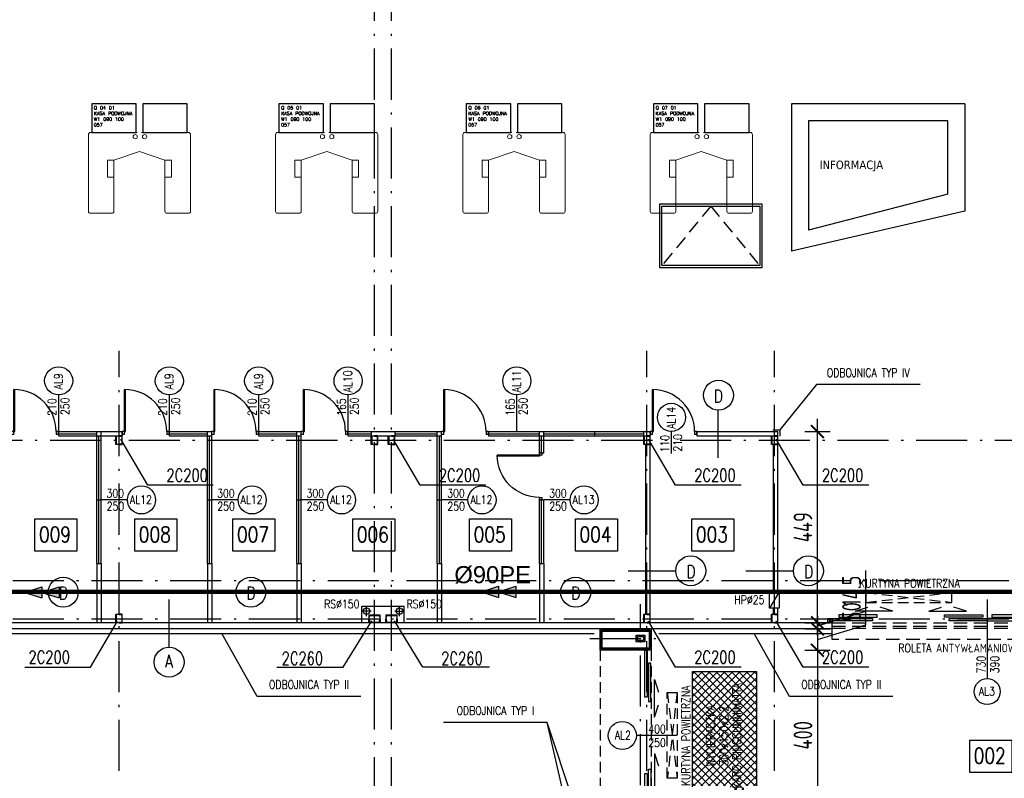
# Model space of a CAD drawing. Extents: x 153948 to 285449, y -89387 to -60195.
# Tile 27 of 100: x 253287 to 255600, y -86054 to -84272. Entities that reach past the tile are written whole.
import ezdxf
from ezdxf.enums import TextEntityAlignment as Align

# ---------------------------------------------------------------- set-up
doc = ezdxf.new("R2010")
doc.units = 0
doc.header["$LTSCALE"] = 100
doc.header["$MEASUREMENT"] = 0
doc.header["$PDMODE"] = 1
for name, pattern in [('ACAD_ISO10W100', [18.5, 12, -3, 0.5, -3]), ('DASHED2', [0.375, 0.25, -0.125]), ('HIDDEN2', [4.7625, 3.175, -1.5875])]:
    doc.linetypes.add(name, pattern=pattern)
doc.layers.get('0').update_dxf_attribs({"linetype": 'CONTINUOUS'})
doc.layers.get('DEFPOINTS').update_dxf_attribs({"linetype": 'CONTINUOUS'})
for name, color, linetype in [('1', 2, 'CONTINUOUS'), ('_INST OPIS', 7, 'CONTINUOUS'), ('_PROJ KS', 33, 'CONTINUOUS'), ('A-ARM', 2, 'CONTINUOUS'), ('ALUMINIUM', 5, 'CONTINUOUS'), ('imb_meble', 5, 'CONTINUOUS'), ('K-STA', 2, 'CONTINUOUS'), ('lm_meble', 6, 'CONTINUOUS'), ('NADPROŻA', 8, 'DASHED2'), ('OPIS-POM', 2, 'CONTINUOUS'), ('OSIE', 8, 'ACAD_ISO10W100'), ('R-----OP', 2, 'CONTINUOUS'), ('R140', 2, 'CONTINUOUS'), ('RS Minimasa VBA', 7, 'CONTINUOUS'), ('RYNNY', 2, 'CONTINUOUS'), ('SCIANY-GK', 11, 'CONTINUOUS'), ('TEXT', 11, 'CONTINUOUS'), ('WIDOK', 11, 'CONTINUOUS'), ('WYMIARY', 1, 'CONTINUOUS'), ('ŚWIETLIK', 2, 'CONTINUOUS')]:
    doc.layers.add(name, color=color, linetype=linetype)
doc.layers.add('A_Wyposażenie', color=252, linetype='CONTINUOUS', lineweight=5)
doc.layers.add('PANELE', color=3, linetype='CONTINUOUS', lineweight=30)
doc.styles.add('DYBY-NORMALNY-0-8-N', font='ROMANS.SHX', dxfattribs={"width": 0.8})
doc.styles.add('instalacje', font='arial.ttf', dxfattribs={"height": 40})
doc.styles.add('NASZ', font='tahoma.ttf', dxfattribs={"height": 20})
doc.styles.get("Standard").update_dxf_attribs({"font": 'txt.shx'})
doc.styles.add('STYLE2', font='isocp.shx', dxfattribs={"width": 0.8})
doc.styles.add('TXT3', font='SIMPLEX.SHX', dxfattribs={"width": 0.75, "height": 40})
doc.dimstyles.new('KRESKI_100', dxfattribs={"dimscale": 20, "dimtxt": 2.2, "dimasz": 1.5, "dimexe": 1.5, "dimexo": 1.5, "dimgap": 0.6, "dimtad": 1, "dimdec": 1, "dimrnd": 0.5, "dimdsep": 46, "dimtxsty": 'STYLE2', "dimblk1": 'ARCHTICK', "dimblk2": 'ARCHTICK', "dimsah": 1, "dimcen": 2.5, "dimdle": 1.5, "dimclrd": 10, "dimclre": 10, "dimclrt": 15, "dimadec": 0, "dimazin": 0, "dimtfac": 1, "dimtdec": 1, "dimtmove": 1, "dimatfit": 3, "dimldrblk": 'ARCHTICK', "dimfxl": 1.5, "dimfxlon": 1, "dimtolj": 1, "dimtzin": 0, "dimarcsym": 0})

# ---------------------------------------------------------------- blocks, each defined once
blk = doc.blocks.new('SC260X2')
at = {"layer": '1'}
for points in [[(-13, 9), (-13, 0), (-12.4, 0), (-12.1, 7, -0.401015), (-11.1, 7.9), (11.1, 7.9, -0.401015), (12.1, 7), (12.4, 0), (13, 0), (13, 9)], [(-13, -9), (-13, 0), (-12.4, 0), (-12.1, -7, 0.401015), (-11.1, -7.9), (11.1, -7.9, 0.401015), (12.1, -7), (12.4, 0), (13, 0), (13, -9)]]:
    blk.add_lwpolyline(points, format="xyb", close=True, dxfattribs=at)
blk = doc.blocks.new('SC200X2')
at = {"layer": '1'}
for points in [[(-10, 7.5), (-10, 0), (-9.7, 0, 0.391021), (-9.1, 0.6), (-8.7, 5.6, -0.391021), (-7.6, 6.6), (7.6, 6.6, -0.391021), (8.7, 5.6), (9.1, 0.6, 0.391021), (9.7, 0), (10, 0), (10, 7.5)], [(-10, -7.5), (-10, 0), (-9.7, 0, -0.391021), (-9.1, -0.6), (-8.7, -5.6, 0.391021), (-7.6, -6.6), (7.6, -6.6, 0.391021), (8.7, -5.6), (9.1, -0.6, -0.391021), (9.7, 0), (10, 0), (10, -7.5)]]:
    blk.add_lwpolyline(points, format="xyb", close=True, dxfattribs=at)
blk = doc.blocks.new('D110')
at = {"layer": 'ALUMINIUM'}
for p, q in [((0, 0), (5.5, 0)), ((0, 0), (0, -6.6)), ((5.5, -6.6), (5.5, 0)), ((104.5, 0), (104.5, -6.6)), ((104.5, 0), (110, 0)), ((110, 0), (110, -6.6)), ((0, -6.6), (5.5, -6.6)), ((104.5, -6.6), (102.3, -6.6)), ((102.3, -6.6), (102.3, -105.5)), ((104.5, -6.6), (110, -6.6)), ((104.5, -6.6), (104.5, -105.6))]:
    blk.add_line(p, q, dxfattribs=at)
blk.add_arc((104.5, -6.6), 99, 180, 270, dxfattribs=at)
blk = doc.blocks.new('_ARCHTICK')
at = {"color": 0, "linetype": 'ByBlock', "const_width": 0.15}
blk.add_lwpolyline([(-0.5, -0.5), (0.5, 0.5)], dxfattribs=at)
blk = doc.blocks.new('*D20')
at = {"layer": 'DEFPOINTS', "color": 0, "ltscale": 0.1, "transparency": 16777216}
for p in [(248692.9, -85703), (260307.9, -85703), (260307.9, -86729)]:
    blk.add_point(p, dxfattribs=at)
at = {"layer": 'WYMIARY', "color": 10, "lineweight": -2, "ltscale": 0.1, "transparency": 16777216}
for p, q in [((248692.9, -86699), (248692.9, -86759)), ((260307.9, -86699), (260307.9, -86759)), ((248662.9, -86729), (260337.9, -86729))]:
    blk.add_line(p, q, dxfattribs=at)
at = {"layer": 'WYMIARY', "color": 10, "lineweight": -2, "ltscale": 0.1, "transparency": 16777216, "xscale": 30, "yscale": 30, "zscale": 30, "rotation": 180}
blk.add_blockref('_ARCHTICK', (248692.9, -86729), dxfattribs=at)
at = {"layer": 'WYMIARY', "color": 10, "lineweight": -2, "ltscale": 0.1, "transparency": 16777216, "xscale": 30, "yscale": 30, "zscale": 30}
blk.add_blockref('_ARCHTICK', (260307.9, -86729), dxfattribs=at)
at = {"layer": 'WYMIARY', "color": 15, "ltscale": 0.1, "transparency": 16777216, "insert": (254500.4, -86695), "char_height": 44, "attachment_point": 5, "style": 'STYLE2'}
blk.add_mtext('\\A1;11615', dxfattribs=at)
blk = doc.blocks.new('*D60')
at = {"layer": 'DEFPOINTS', "color": 0, "ltscale": 0.1, "transparency": 16777216}
for p in [(254760.4, -85050), (254160.4, -86329), (254160.4, -86409)]:
    blk.add_point(p, dxfattribs=at)
at = {"layer": 'WYMIARY', "color": 10, "lineweight": -2, "ltscale": 0.1, "transparency": 16777216}
for p, q in [((254160.4, -86379), (254160.4, -86439)), ((254760.4, -86379), (254760.4, -86439)), ((254790.4, -86409), (254130.4, -86409))]:
    blk.add_line(p, q, dxfattribs=at)
at = {"layer": 'WYMIARY', "color": 10, "lineweight": -2, "ltscale": 0.1, "transparency": 16777216, "xscale": 30, "yscale": 30, "zscale": 30, "rotation": 180}
blk.add_blockref('_ARCHTICK', (254160.4, -86409), dxfattribs=at)
at = {"layer": 'WYMIARY', "color": 10, "lineweight": -2, "ltscale": 0.1, "transparency": 16777216, "xscale": 30, "yscale": 30, "zscale": 30}
blk.add_blockref('_ARCHTICK', (254760.4, -86409), dxfattribs=at)
at = {"layer": 'WYMIARY', "color": 15, "ltscale": 0.1, "transparency": 16777216, "insert": (254460.4, -86375), "char_height": 44, "attachment_point": 5, "style": 'STYLE2'}
blk.add_mtext('\\A1;600', dxfattribs=at)
blk = doc.blocks.new('*D70')
at = {"layer": 'DEFPOINTS', "color": 0, "ltscale": 0.1, "transparency": 16777216}
for p in [(255079.3, -85703), (255079.3, -85753), (255161.1, -85753)]:
    blk.add_point(p, dxfattribs=at)
at = {"layer": 'WYMIARY', "color": 10, "lineweight": -2, "ltscale": 0.1, "transparency": 16777216}
for p, q in [((255275.1, -85693.8), (255275.1, -85631.1)), ((255161.1, -85673), (255161.1, -85783)), ((255131.1, -85703), (255191.1, -85703)), ((255161.1, -85728), (255275.1, -85693.8)), ((255131.1, -85753), (255191.1, -85753))]:
    blk.add_line(p, q, dxfattribs=at)
at = {"layer": 'WYMIARY', "color": 10, "lineweight": -2, "ltscale": 0.1, "transparency": 16777216, "xscale": 30, "yscale": 30, "zscale": 30}
for p, rotation in [((255161.1, -85703), 90), ((255161.1, -85753), 270)]:
    blk.add_blockref('_ARCHTICK', p, dxfattribs=dict(at, rotation=rotation))
at = {"layer": 'WYMIARY', "color": 15, "ltscale": 0.1, "transparency": 16777216, "insert": (255241.1, -85662.5), "char_height": 44, "attachment_point": 5, "rotation": 90, "style": 'STYLE2'}
blk.add_mtext('\\A1;50', dxfattribs=at)
blk = doc.blocks.new('*D71')
at = {"layer": 'DEFPOINTS', "color": 0, "ltscale": 0.1, "transparency": 16777216}
for p in [(255079.3, -85753), (255079.3, -86153), (255161.1, -86153)]:
    blk.add_point(p, dxfattribs=at)
at = {"layer": 'WYMIARY', "color": 10, "lineweight": -2, "ltscale": 0.1, "transparency": 16777216}
for p, q in [((255161.1, -85723), (255161.1, -86183)), ((255131.1, -85753), (255191.1, -85753)), ((255131.1, -86153), (255191.1, -86153))]:
    blk.add_line(p, q, dxfattribs=at)
at = {"layer": 'WYMIARY', "color": 10, "lineweight": -2, "ltscale": 0.1, "transparency": 16777216, "xscale": 30, "yscale": 30, "zscale": 30}
for p, rotation in [((255161.1, -85753), 90), ((255161.1, -86153), 270)]:
    blk.add_blockref('_ARCHTICK', p, dxfattribs=dict(at, rotation=rotation))
at = {"layer": 'WYMIARY', "color": 15, "ltscale": 0.1, "transparency": 16777216, "insert": (255127.1, -85953), "char_height": 44, "attachment_point": 5, "rotation": 90, "style": 'STYLE2'}
blk.add_mtext('\\A1;400', dxfattribs=at)
blk = doc.blocks.new('*D79')
at = {"layer": 'DEFPOINTS', "color": 0, "ltscale": 0.1, "transparency": 16777216}
for p in [(255060.4, -85703), (255067.9, -85688.5), (255161.1, -85688.5)]:
    blk.add_point(p, dxfattribs=at)
at = {"layer": 'WYMIARY', "color": 10, "lineweight": -2, "ltscale": 0.1, "transparency": 16777216}
for p, q in [((255275.1, -85661.6), (255275.1, -85565.7)), ((255161.1, -85688.5), (255161.1, -85658.5)), ((255161.1, -85695.8), (255275.1, -85661.6)), ((255131.1, -85688.5), (255191.1, -85688.5)), ((255131.1, -85703), (255191.1, -85703)), ((255161.1, -85703), (255161.1, -85688.5)), ((255161.1, -85703), (255161.1, -85688.5)), ((255161.1, -85703), (255161.1, -85733))]:
    blk.add_line(p, q, dxfattribs=at)
at = {"layer": 'WYMIARY', "color": 10, "lineweight": -2, "ltscale": 0.1, "transparency": 16777216, "xscale": 30, "yscale": 30, "zscale": 30}
for p, rotation in [((255161.1, -85688.5), 270), ((255161.1, -85703), 90)]:
    blk.add_blockref('_ARCHTICK', p, dxfattribs=dict(at, rotation=rotation))
at = {"layer": 'WYMIARY', "color": 15, "ltscale": 0.1, "transparency": 16777216, "insert": (255241.1, -85613.7), "char_height": 44, "attachment_point": 5, "rotation": 90, "style": 'STYLE2'}
blk.add_mtext('\\A1;14.5', dxfattribs=at)
blk = doc.blocks.new('*D80')
at = {"layer": 'DEFPOINTS', "color": 0, "ltscale": 0.1, "transparency": 16777216}
for p in [(255067.9, -85239.5), (255161.1, -85239.5), (255067.9, -85688.5)]:
    blk.add_point(p, dxfattribs=at)
at = {"layer": 'WYMIARY', "color": 10, "lineweight": -2, "ltscale": 0.1, "transparency": 16777216}
for p, q in [((255161.1, -85718.5), (255161.1, -85209.5)), ((255131.1, -85239.5), (255191.1, -85239.5)), ((255131.1, -85688.5), (255191.1, -85688.5))]:
    blk.add_line(p, q, dxfattribs=at)
at = {"layer": 'WYMIARY', "color": 10, "lineweight": -2, "ltscale": 0.1, "transparency": 16777216, "xscale": 30, "yscale": 30, "zscale": 30}
for p, rotation in [((255161.1, -85239.5), 90), ((255161.1, -85688.5), 270)]:
    blk.add_blockref('_ARCHTICK', p, dxfattribs=dict(at, rotation=rotation))
at = {"layer": 'WYMIARY', "color": 15, "ltscale": 0.1, "transparency": 16777216, "insert": (255127.1, -85464), "char_height": 44, "attachment_point": 5, "rotation": 90, "style": 'STYLE2'}
blk.add_mtext('\\A1;449', dxfattribs=at)

msp = doc.modelspace()

# ---------------------------------------------------------------- hatches: boundary and pattern name
at = {"layer": '_PROJ KS', "ltscale": 0.1}
for points in [[(253338.85, -85604.21), (253338.85, -85630.19), (253298.24, -85617.2)], [(253379.47, -85604.21), (253379.47, -85630.19), (253338.85, -85617.2)], [(254412.1, -85602.97), (254412.1, -85628.95), (254371.48, -85615.96)], [(254452.72, -85602.97), (254452.72, -85628.95), (254412.1, -85615.96)]]:
    msp.add_hatch(color=256, dxfattribs=at).paths.add_polyline_path(points)
at = {"layer": 'WIDOK'}
h = msp.add_hatch(dxfattribs=at)
h.set_pattern_fill('ANSI37', color=9, scale=100, style=0)
h.set_pattern_definition([(45, (250867.691, -83303.677), (-8.838835, 8.838835), []), (135, (250867.691, -83303.677), (-8.838835, -8.838835), [])])
h.paths.add_polyline_path([(254867.78, -85803.05), (254867.78, -86103.05), (255017.78, -86103.05), (255017.78, -85803.05)])
h.paths.add_polyline_path([(254986.54, -86096.74), (254986.54, -85811.69), (254956.54, -85811.69), (254956.54, -86096.74)], flags=24)
h.paths.add_polyline_path([(254956.22, -86034.64), (254956.22, -85873.79), (254926.22, -85873.79), (254926.22, -86034.64)], flags=24)
h.paths.add_polyline_path([(254925.01, -86037.69), (254925.01, -85870.74), (254895.01, -85870.74), (254895.01, -86037.69)], flags=24)

# ---------------------------------------------------------------- linework, layer by layer
at = {"layer": '_PROJ KS', "ltscale": 0.1}
for p, q in [((253298.24, -85617.2), (253338.85, -85604.21)), ((253338.85, -85604.21), (253338.85, -85630.19)), ((253338.85, -85617.2), (253379.47, -85604.21)), ((253379.47, -85604.21), (253379.47, -85630.19)), ((254371.48, -85615.96), (254412.1, -85602.97)), ((254412.1, -85602.97), (254412.1, -85628.95)), ((254412.1, -85615.96), (254452.72, -85602.97)), ((254452.72, -85602.97), (254452.72, -85628.95)), ((253298.24, -85617.2), (253338.85, -85630.19)), ((253338.85, -85617.2), (253379.47, -85630.19)), ((254371.48, -85615.96), (254412.1, -85628.95)), ((254412.1, -85615.96), (254452.72, -85628.95))]:
    msp.add_line(p, q, dxfattribs=at)
at = {"layer": '_PROJ KS', "ltscale": 0.1, "const_width": 10}
msp.add_lwpolyline([(257855.09, -85615.96), (253113.93, -85615.96), (253113.93, -85265.07)], dxfattribs=at)
at = {"layer": 'A-ARM'}
msp.add_line((255070.86, -85616.11), (255048.36, -85654.43), dxfattribs=at)
msp.add_lwpolyline([(255048.36, -85616.11), (255070.86, -85616.11), (255070.86, -85654.43), (255048.36, -85654.43)], close=True, dxfattribs=at)
at = {"layer": 'A_Wyposażenie'}
for p, q in [((253448.2, -84541.55), (253448.2, -84721.55)), ((253448.2, -84541.55), (253448.2, -84721.55)), ((253563.2, -84536.55), (253453.2, -84536.55)), ((253563.2, -84536.55), (253453.2, -84536.55)), ((253573.2, -84536.55), (253683.2, -84536.55)), ((253573.2, -84536.55), (253683.2, -84536.55)), ((253688.2, -84541.55), (253688.2, -84721.55)), ((253888.2, -84541.55), (253888.2, -84721.55)), ((253888.2, -84541.55), (253888.2, -84721.55)), ((254003.2, -84536.55), (253893.2, -84536.55)), ((254003.2, -84536.55), (253893.2, -84536.55)), ((254013.2, -84536.55), (254123.2, -84536.55)), ((254013.2, -84536.55), (254123.2, -84536.55)), ((254128.2, -84541.55), (254128.2, -84721.55)), ((254328.2, -84541.55), (254328.2, -84721.55)), ((254328.2, -84541.55), (254328.2, -84721.55)), ((254443.2, -84536.55), (254333.2, -84536.55)), ((254443.2, -84536.55), (254333.2, -84536.55)), ((254453.2, -84536.55), (254563.2, -84536.55)), ((254453.2, -84536.55), (254563.2, -84536.55)), ((254568.2, -84541.55), (254568.2, -84721.55)), ((254768.2, -84541.55), (254768.2, -84721.55)), ((254768.2, -84541.55), (254768.2, -84721.55)), ((254883.2, -84536.55), (254773.2, -84536.55)), ((254883.2, -84536.55), (254773.2, -84536.55)), ((254893.2, -84536.55), (255003.2, -84536.55)), ((254893.2, -84536.55), (255003.2, -84536.55)), ((255008.2, -84541.55), (255008.2, -84721.55)), ((253508.2, -84601.55), (253568.2, -84581.55)), ((253508.2, -84601.55), (253568.2, -84581.55)), ((253628.2, -84601.55), (253568.2, -84581.55)), ((253628.2, -84601.55), (253568.2, -84581.55)), ((253948.2, -84601.55), (254008.2, -84581.55)), ((253948.2, -84601.55), (254008.2, -84581.55)), ((254068.2, -84601.55), (254008.2, -84581.55)), ((254068.2, -84601.55), (254008.2, -84581.55)), ((254388.2, -84601.55), (254448.2, -84581.55)), ((254388.2, -84601.55), (254448.2, -84581.55)), ((254508.2, -84601.55), (254448.2, -84581.55)), ((254508.2, -84601.55), (254448.2, -84581.55)), ((254828.2, -84601.55), (254888.2, -84581.55)), ((254828.2, -84601.55), (254888.2, -84581.55)), ((254948.2, -84601.55), (254888.2, -84581.55)), ((254948.2, -84601.55), (254888.2, -84581.55)), ((253493.2, -84601.55), (253493.2, -84641.55)), ((253508.2, -84601.55), (253493.2, -84601.55)), ((253493.2, -84601.55), (253493.2, -84641.55)), ((253508.2, -84601.55), (253493.2, -84601.55)), ((253508.2, -84721.55), (253508.2, -84601.55)), ((253508.2, -84721.55), (253508.2, -84601.55)), ((253628.2, -84601.55), (253643.2, -84601.55)), ((253628.2, -84721.55), (253628.2, -84601.55)), ((253628.2, -84601.55), (253643.2, -84601.55)), ((253628.2, -84721.55), (253628.2, -84601.55)), ((253643.2, -84601.55), (253643.2, -84641.55)), ((253643.2, -84601.55), (253643.2, -84641.55)), ((253933.2, -84601.55), (253933.2, -84641.55)), ((253948.2, -84601.55), (253933.2, -84601.55)), ((253933.2, -84601.55), (253933.2, -84641.55)), ((253948.2, -84601.55), (253933.2, -84601.55)), ((253948.2, -84721.55), (253948.2, -84601.55)), ((253948.2, -84721.55), (253948.2, -84601.55)), ((254068.2, -84601.55), (254083.2, -84601.55)), ((254068.2, -84721.55), (254068.2, -84601.55)), ((254068.2, -84601.55), (254083.2, -84601.55)), ((254068.2, -84721.55), (254068.2, -84601.55)), ((254083.2, -84601.55), (254083.2, -84641.55)), ((254083.2, -84601.55), (254083.2, -84641.55)), ((254373.2, -84601.55), (254373.2, -84641.55)), ((254388.2, -84601.55), (254373.2, -84601.55)), ((254373.2, -84601.55), (254373.2, -84641.55)), ((254388.2, -84601.55), (254373.2, -84601.55)), ((254388.2, -84721.55), (254388.2, -84601.55)), ((254388.2, -84721.55), (254388.2, -84601.55)), ((254508.2, -84601.55), (254523.2, -84601.55)), ((254508.2, -84721.55), (254508.2, -84601.55)), ((254508.2, -84601.55), (254523.2, -84601.55)), ((254508.2, -84721.55), (254508.2, -84601.55)), ((254523.2, -84601.55), (254523.2, -84641.55)), ((254523.2, -84601.55), (254523.2, -84641.55)), ((254813.2, -84601.55), (254813.2, -84641.55)), ((254828.2, -84601.55), (254813.2, -84601.55)), ((254813.2, -84601.55), (254813.2, -84641.55)), ((254828.2, -84601.55), (254813.2, -84601.55)), ((254828.2, -84721.55), (254828.2, -84601.55)), ((254828.2, -84721.55), (254828.2, -84601.55)), ((254948.2, -84601.55), (254963.2, -84601.55)), ((254948.2, -84721.55), (254948.2, -84601.55)), ((254948.2, -84601.55), (254963.2, -84601.55)), ((254948.2, -84721.55), (254948.2, -84601.55)), ((254963.2, -84601.55), (254963.2, -84641.55)), ((254963.2, -84601.55), (254963.2, -84641.55)), ((253508.2, -84641.55), (253493.2, -84641.55)), ((253508.2, -84641.55), (253493.2, -84641.55)), ((253628.2, -84641.55), (253643.2, -84641.55)), ((253628.2, -84641.55), (253643.2, -84641.55)), ((253948.2, -84641.55), (253933.2, -84641.55)), ((253948.2, -84641.55), (253933.2, -84641.55)), ((254068.2, -84641.55), (254083.2, -84641.55)), ((254068.2, -84641.55), (254083.2, -84641.55)), ((254388.2, -84641.55), (254373.2, -84641.55)), ((254388.2, -84641.55), (254373.2, -84641.55)), ((254508.2, -84641.55), (254523.2, -84641.55)), ((254508.2, -84641.55), (254523.2, -84641.55)), ((254828.2, -84641.55), (254813.2, -84641.55)), ((254828.2, -84641.55), (254813.2, -84641.55)), ((254948.2, -84641.55), (254963.2, -84641.55)), ((254948.2, -84641.55), (254963.2, -84641.55)), ((253453.2, -84726.55), (253503.2, -84726.55)), ((253453.2, -84726.55), (253503.2, -84726.55)), ((253683.2, -84726.55), (253633.2, -84726.55)), ((253683.2, -84726.55), (253633.2, -84726.55)), ((253893.2, -84726.55), (253943.2, -84726.55)), ((253893.2, -84726.55), (253943.2, -84726.55)), ((254123.2, -84726.55), (254073.2, -84726.55)), ((254123.2, -84726.55), (254073.2, -84726.55)), ((254333.2, -84726.55), (254383.2, -84726.55)), ((254333.2, -84726.55), (254383.2, -84726.55)), ((254563.2, -84726.55), (254513.2, -84726.55)), ((254563.2, -84726.55), (254513.2, -84726.55)), ((254773.2, -84726.55), (254823.2, -84726.55)), ((254773.2, -84726.55), (254823.2, -84726.55)), ((255003.2, -84726.55), (254953.2, -84726.55)), ((255003.2, -84726.55), (254953.2, -84726.55))]:
    msp.add_line(p, q, dxfattribs=at)
for centre in [(253558.2, -84546.55), (253558.2, -84546.55), (253580.14, -84546.55), (253580.14, -84546.55), (253998.2, -84546.55), (253998.2, -84546.55), (254020.14, -84546.55), (254020.14, -84546.55), (254438.2, -84546.55), (254438.2, -84546.55), (254460.14, -84546.55), (254460.14, -84546.55), (254878.2, -84546.55), (254878.2, -84546.55), (254900.14, -84546.55), (254900.14, -84546.55)]:
    msp.add_circle(centre, 5, dxfattribs=at)
for centre, start, end in [((253453.2, -84541.55), 90, 180), ((253453.2, -84541.55), 90, 180), ((253683.2, -84541.55), 0, 90), ((253683.2, -84541.55), 0, 90), ((253893.2, -84541.55), 90, 180), ((253893.2, -84541.55), 90, 180), ((254123.2, -84541.55), 0, 90), ((254123.2, -84541.55), 0, 90), ((254333.2, -84541.55), 90, 180), ((254333.2, -84541.55), 90, 180), ((254563.2, -84541.55), 0, 90), ((254563.2, -84541.55), 0, 90), ((254773.2, -84541.55), 90, 180), ((254773.2, -84541.55), 90, 180), ((255003.2, -84541.55), 0, 90), ((255003.2, -84541.55), 0, 90), ((253453.2, -84721.55), 180, 270), ((253453.2, -84721.55), 180, 270), ((253503.2, -84721.55), 270, 0), ((253503.2, -84721.55), 270, 0), ((253633.2, -84721.55), 180, 270), ((253633.2, -84721.55), 180, 270), ((253683.2, -84721.55), 270, 0), ((253683.2, -84721.55), 270, 0), ((253893.2, -84721.55), 180, 270), ((253893.2, -84721.55), 180, 270), ((253943.2, -84721.55), 270, 0), ((253943.2, -84721.55), 270, 0), ((254073.2, -84721.55), 180, 270), ((254073.2, -84721.55), 180, 270), ((254123.2, -84721.55), 270, 0), ((254123.2, -84721.55), 270, 0), ((254333.2, -84721.55), 180, 270), ((254333.2, -84721.55), 180, 270), ((254383.2, -84721.55), 270, 0), ((254383.2, -84721.55), 270, 0), ((254513.2, -84721.55), 180, 270), ((254513.2, -84721.55), 180, 270), ((254563.2, -84721.55), 270, 0), ((254563.2, -84721.55), 270, 0), ((254773.2, -84721.55), 180, 270), ((254773.2, -84721.55), 180, 270), ((254823.2, -84721.55), 270, 0), ((254823.2, -84721.55), 270, 0), ((254953.2, -84721.55), 180, 270), ((254953.2, -84721.55), 180, 270), ((255003.2, -84721.55), 270, 0), ((255003.2, -84721.55), 270, 0)]:
    msp.add_arc(centre, 5, start, end, dxfattribs=at)
at = {"layer": 'ALUMINIUM', "ltscale": 0.1}
for p, q in [((253377.88, -85239.55), (253477.86, -85239.55)), ((253377.88, -85239.55), (253377.88, -85249.55)), ((253467.9, -85549.55), (253467.86, -85239.55)), ((253477.9, -85549.55), (253477.86, -85239.55)), ((253637.88, -85239.55), (253637.88, -85249.55)), ((253637.88, -85239.55), (253737.86, -85239.55)), ((253727.9, -85549.55), (253727.86, -85239.55)), ((253737.9, -85549.55), (253737.86, -85239.55)), ((253847.88, -85239.55), (253947.86, -85239.55)), ((253847.88, -85239.55), (253847.88, -85249.55)), ((253937.9, -85549.55), (253937.86, -85239.55)), ((253947.9, -85549.55), (253947.86, -85239.55)), ((254057.88, -85239.55), (254057.88, -85249.55)), ((254057.88, -85239.55), (254112.86, -85239.55)), ((254167.86, -85239.55), (254277.86, -85239.55)), ((254267.9, -85549.55), (254267.86, -85239.55)), ((254277.9, -85549.55), (254277.86, -85239.55)), ((254387.88, -85239.55), (254387.88, -85249.55)), ((254387.88, -85239.55), (254517.86, -85239.55)), ((254507.9, -85289.52), (254507.86, -85239.55)), ((254517.86, -85239.55), (254752.86, -85239.55)), ((254517.9, -85289.52), (254517.86, -85239.55)), ((254637.86, -85249.55), (254637.86, -85239.55)), ((253377.88, -85244.55), (253467.86, -85244.55)), ((253377.88, -85249.55), (253477.86, -85249.55)), ((253472.9, -85549.55), (253472.86, -85249.55)), ((253637.88, -85244.55), (253727.86, -85244.55)), ((253637.88, -85249.55), (253737.86, -85249.55)), ((253732.9, -85549.55), (253732.86, -85249.55)), ((253847.88, -85244.55), (253937.86, -85244.55)), ((253847.88, -85249.55), (253947.86, -85249.55)), ((253942.9, -85549.55), (253942.86, -85249.55)), ((254057.88, -85244.55), (254112.86, -85244.55)), ((254057.88, -85249.55), (254112.86, -85249.55)), ((254167.86, -85244.55), (254267.86, -85244.55)), ((254167.86, -85249.55), (254277.86, -85249.55)), ((254272.9, -85549.55), (254272.86, -85249.55)), ((254387.88, -85244.55), (254507.86, -85244.55)), ((254387.88, -85249.55), (254512.86, -85249.55)), ((254512.86, -85249.55), (254752.86, -85249.55)), ((254512.9, -85289.52), (254512.86, -85249.55)), ((254517.86, -85244.55), (254752.86, -85244.55)), ((254507.95, -85289.52), (254517.95, -85289.52)), ((253467.9, -85399.55), (253477.9, -85399.55)), ((253727.9, -85399.55), (253737.9, -85399.55)), ((253937.9, -85399.55), (253947.9, -85399.55)), ((254267.9, -85399.55), (254277.9, -85399.55)), ((254507.9, -85549.55), (254507.9, -85399.55)), ((254507.9, -85399.55), (254517.9, -85399.55)), ((254512.9, -85549.55), (254512.9, -85399.55)), ((254517.9, -85549.55), (254517.9, -85399.55)), ((253467.9, -85549.55), (253477.9, -85549.55)), ((253727.9, -85549.55), (253737.9, -85549.55)), ((253937.9, -85549.55), (253947.9, -85549.55)), ((254267.9, -85549.55), (254277.9, -85549.55)), ((254507.9, -85549.55), (254517.9, -85549.55))]:
    msp.add_line(p, q, dxfattribs=at)
at = {"layer": 'ALUMINIUM', "linetype": 'DASHED2'}
for p, q in [((255275.15, -85617.75), (255476.79, -85640.66)), ((255275.15, -85640.66), (255476.79, -85617.75)), ((254808.4, -85852.22), (254831.31, -86053.87)), ((254831.31, -85852.22), (254808.4, -86053.87))]:
    msp.add_line(p, q, dxfattribs=at)
at = {"layer": 'ALUMINIUM', "linetype": 'Continuous', "ltscale": 0.1}
for p, q in [((255249.64, -85661.38), (255279.09, -85652.26)), ((255337.88, -85661.38), (255308.43, -85652.26)), ((255422.93, -85661.38), (255452.38, -85652.26)), ((255511.17, -85661.38), (255481.72, -85652.26)), ((255337.88, -85661.38), (255249.64, -85661.38)), ((255422.93, -85661.38), (255511.17, -85661.38)), ((254778.16, -85822.28), (254787.28, -85851.73)), ((254778.16, -85910.52), (254778.16, -85822.28)), ((254778.16, -85910.52), (254787.28, -85881.07)), ((254778.16, -85995.57), (254787.28, -86025.02)), ((254778.16, -85995.57), (254778.16, -86083.81))]:
    msp.add_line(p, q, dxfattribs=at)
at = {"layer": 'ALUMINIUM', "linetype": 'HIDDEN2', "ltscale": 0.1}
for p, q in [((255195.4, -85696.65), (255925.4, -85696.65)), ((255195.4, -85701.32), (255925.4, -85701.32))]:
    msp.add_line(p, q, dxfattribs=at)
at = {"layer": 'ALUMINIUM', "linetype": 'DASHED2'}
for points in [[(255275.15, -85617.75), (255275.15, -85640.66), (255476.79, -85640.66), (255476.79, -85617.75)], [(254808.4, -85852.22), (254831.31, -85852.22), (254831.31, -86053.87), (254808.4, -86053.87)]]:
    msp.add_lwpolyline(points, close=True, dxfattribs=at)
at = {"layer": 'ALUMINIUM'}
for points in [[(255290.4, -85684.14), (255195.4, -85684.14), (255195.4, -85678.55), (255290.4, -85678.55)], [(255211.12, -85675.23), (255301.12, -85675.23), (255301.12, -85669.64), (255211.12, -85669.64)], [(255549.68, -85675.23), (255459.68, -85675.23), (255459.68, -85669.64), (255549.68, -85669.64)], [(255560.4, -85684.14), (255470.4, -85684.14), (255470.4, -85678.55), (255560.4, -85678.55)], [(255560.4, -85684.14), (255650.4, -85684.14), (255650.4, -85678.55), (255560.4, -85678.55)], [(255571.12, -85675.23), (255661.12, -85675.23), (255661.12, -85669.64), (255571.12, -85669.64)], [(254755.4, -85863.05), (254755.4, -85753.05), (254761, -85753.05), (254761, -85863.05)], [(254764.31, -85783.77), (254764.31, -85873.77), (254769.9, -85873.77), (254769.9, -85783.77)], [(254755.4, -86153.05), (254755.4, -86043.05), (254761, -86043.05), (254761, -86153.05)], [(254764.31, -86122.33), (254764.31, -86032.33), (254769.9, -86032.33), (254769.9, -86122.33)]]:
    msp.add_lwpolyline(points, close=True, dxfattribs=at)
at = {"layer": 'ALUMINIUM', "linetype": 'HIDDEN2', "ltscale": 0.1}
msp.add_lwpolyline([(255195.4, -85688.55), (255925.4, -85688.55), (255925.4, -85727.96), (255195.4, -85727.96)], close=True, dxfattribs=at)
at = {"layer": 'imb_meble', "linetype": 'Continuous', "lineweight": -3}
for p, q in [((255507.4, -84469.55), (255100.4, -84469.55)), ((255100.4, -84469.55), (255100.4, -84815.14)), ((255457.4, -84469.55), (255140.4, -84469.55)), ((255507.4, -84469.55), (255507.4, -84721.55)), ((255417.4, -84509.55), (255140.4, -84509.55)), ((255467.4, -84509.55), (255140.4, -84509.55)), ((255140.4, -84509.55), (255140.4, -84765.94)), ((255467.4, -84681.55), (255467.4, -84509.55)), ((255467.4, -84681.55), (255140.4, -84765.94)), ((255507.4, -84721.55), (255100.4, -84815.14))]:
    msp.add_line(p, q, dxfattribs=at)
at = {"layer": 'K-STA', "color": 7}
for p, q in [((255056.61, -85235.27), (255072.68, -85235.27)), ((255072.68, -85235.27), (255072.68, -85249.83)), ((252750.22, -85714.18), (254636.82, -85714.18)), ((254788.7, -85714.18), (255195.4, -85714.18))]:
    msp.add_line(p, q, dxfattribs=at)
at = {"layer": 'K-STA', "ltscale": 0.1}
for p, q in [((255185.4, -85688.55), (255195.4, -85678.55)), ((255185.4, -85678.55), (255195.4, -85688.55))]:
    msp.add_line(p, q, dxfattribs=at)
at = {"layer": 'K-STA'}
for points in [[(255185.4, -85678.55), (255195.4, -85678.55), (255195.4, -85688.55), (255185.4, -85688.55)], [(254735.4, -85718.05), (254755.4, -85718.05), (254755.4, -85733.05), (254735.4, -85733.05)], [(254738.4, -85721.05), (254752.4, -85721.05), (254752.4, -85730.05), (254738.4, -85730.05)]]:
    msp.add_lwpolyline(points, close=True, dxfattribs=at)
at = {"layer": 'NADPROŻA'}
for p, q in [((254650.4, -85753.05), (254650.4, -86153.05)), ((254770.4, -85753.05), (254770.4, -86153.05))]:
    msp.add_line(p, q, dxfattribs=at)
at = {"layer": 'OPIS-POM'}
for points in [[(253322.52, -85444.4), (253421.19, -85444.4), (253421.19, -85520.72), (253322.52, -85520.72)], [(253557.04, -85444.4), (253655.71, -85444.4), (253655.71, -85520.72), (253557.04, -85520.72)], [(253787.78, -85444.4), (253886.45, -85444.4), (253886.45, -85520.72), (253787.78, -85520.72)], [(254069.35, -85444.4), (254168.02, -85444.4), (254168.02, -85520.72), (254069.35, -85520.72)], [(254343.83, -85444.4), (254442.5, -85444.4), (254442.5, -85520.72), (254343.83, -85520.72)], [(254592.43, -85444.4), (254691.1, -85444.4), (254691.1, -85520.72), (254592.43, -85520.72)], [(254865.9, -85444.4), (254964.57, -85444.4), (254964.57, -85520.72), (254865.9, -85520.72)], [(255518.79, -85964.22), (255617.46, -85964.22), (255617.46, -86040.53), (255518.79, -86040.53)]]:
    msp.add_lwpolyline(points, close=True, dxfattribs=at)
at = {"layer": 'OSIE', "ltscale": 0.1}
for p, q in [((254120.4, -86679.55), (254120.4, -73374.65)), ((254160.4, -86679.55), (254160.4, -73374.65)), ((253520.4, -86036.78), (253520.4, -85049.97)), ((254760.4, -86036.78), (254760.4, -85049.97)), ((255060.4, -86036.78), (255060.4, -85049.97)), ((248363.17, -85259.55), (263229.19, -85259.55)), ((247720.4, -85589.55), (263229.19, -85589.55)), ((254101.54, -85672.89), (254101.54, -85650.09)), ((254179.26, -85672.89), (254179.26, -85650.09)), ((254745.4, -86255.21), (254745.4, -85644.89)), ((247720.4, -85679.55), (263229.19, -85679.55)), ((254112.94, -85661.49), (254090.15, -85661.49)), ((254167.87, -85661.49), (254190.66, -85661.49)), ((254626.34, -85725.55), (254794.33, -85725.55))]:
    msp.add_line(p, q, dxfattribs=at)
at = {"layer": 'PANELE', "ltscale": 0.5}
for p, q in [((255195.4, -85688.55), (252290.4, -85688.55)), ((255195.4, -85703.05), (252290.4, -85703.05))]:
    msp.add_line(p, q, dxfattribs=at)
at = {"layer": 'PANELE', "ltscale": 0.12}
msp.add_line((255195.4, -85703.05), (255195.4, -85688.55), dxfattribs=at)
at = {"layer": 'PANELE', "ltscale": 0.5}
for points in [[(254770.4, -85703.05), (254770.4, -85753.05), (254650.4, -85753.05), (254650.4, -85703.05)], [(254767.4, -85706.05), (254767.4, -85750.05), (254653.4, -85750.05), (254653.4, -85706.05)], [(254765.4, -85708.05), (254765.4, -85748.05), (254655.4, -85748.05), (254655.4, -85708.05)]]:
    msp.add_lwpolyline(points, close=True, dxfattribs=at)
at = {"layer": 'R-----OP'}
for p, q in [((255158.73, -85129.16), (255072.68, -85235.27)), ((255402.13, -85129.16), (255158.73, -85129.16)), ((254928.19, -85300.87), (254928.19, -85189.14)), ((254716.42, -85566.84), (254828.16, -85566.84)), ((254993, -85566.84), (255104.74, -85566.84)), ((253242.37, -85617.2), (253354.1, -85617.2)), ((253637.51, -85634.14), (253637.51, -85745.87)), ((253682.9, -85617.2), (253794.64, -85617.2)), ((254446.14, -85617.2), (254557.87, -85617.2)), ((253844.68, -85861.76), (253761.84, -85714.18)), ((255095.18, -85861.76), (255012.35, -85714.18)), ((254088.08, -85861.76), (253844.68, -85861.76)), ((255338.59, -85861.76), (255095.18, -85861.76)), ((254526.1, -85923), (254282.69, -85923)), ((254595.5, -86223.15), (254526.1, -85923)), ((254595.5, -86132.94), (254526.1, -85923))]:
    msp.add_line(p, q, dxfattribs=at)
for points in [[(253377.88, -85152.57), (253377.88, -85239.5)], [(253637.88, -85152.62), (253637.88, -85239.55)], [(253847.88, -85152.67), (253847.88, -85239.59)], [(254057.88, -85152.67), (254057.88, -85239.59)], [(254454.31, -85152.72), (254454.31, -85239.64)], [(254817.62, -85238.43), (254817.62, -85291.08)], [(253540.55, -85399.55), (253477.93, -85399.55)], [(253800.53, -85399.55), (253737.9, -85399.55)], [(254010.53, -85399.55), (253947.9, -85399.55)], [(254340.53, -85399.55), (254277.9, -85399.55)], [(254580.53, -85399.55), (254517.9, -85399.55)]]:
    msp.add_lwpolyline(points, dxfattribs=at)
at = {"layer": 'R-----OP', "color": 2}
for points in [[(255560.4, -85820.31), (255560.4, -85633.92)], [(254735.59, -85953.05), (254831.31, -85953.05)]]:
    msp.add_lwpolyline(points, dxfattribs=at)
at = {"layer": 'R-----OP'}
for centre, radius in [((253378.36, -85120.14), 33), ((253638.36, -85120.18), 33), ((253848.36, -85120.23), 33), ((254058.36, -85120.23), 33), ((254454.78, -85120.28), 33), ((254928.58, -85153.96), 35.19), ((254818.1, -85206), 33), ((253572.99, -85400.02), 33), ((253832.97, -85400.02), 33), ((254042.97, -85400.02), 33), ((254372.97, -85400.02), 33), ((254612.97, -85400.02), 33), ((254863.33, -85566.45), 35.19), ((255139.92, -85566.45), 35.19), ((253389.28, -85616.81), 35.19), ((253829.82, -85616.81), 35.19), ((254593.05, -85616.81), 35.19), ((253637.9, -85781.05), 35.19), ((254702.59, -85953.52), 33)]:
    msp.add_circle(centre, radius, dxfattribs=at)
at = {"layer": 'R-----OP', "color": 2}
msp.add_circle((255559.96, -85850.31), 30.56, dxfattribs=at)
at = {"layer": 'R140'}
for points in [[(253456, -84536.55), (253560.4, -84536.55), (253560.4, -84469.55), (253456, -84469.55)], [(253576, -84536.55), (253680.4, -84536.55), (253680.4, -84469.55), (253576, -84469.55)], [(253896, -84536.55), (254000.4, -84536.55), (254000.4, -84469.55), (253896, -84469.55)], [(254016, -84536.55), (254120.4, -84536.55), (254120.4, -84469.55), (254016, -84469.55)], [(254336, -84536.55), (254440.4, -84536.55), (254440.4, -84469.55), (254336, -84469.55)], [(254456, -84536.55), (254560.4, -84536.55), (254560.4, -84469.55), (254456, -84469.55)], [(254776, -84536.55), (254880.4, -84536.55), (254880.4, -84469.55), (254776, -84469.55)], [(254896, -84536.55), (255000.4, -84536.55), (255000.4, -84469.55), (254896, -84469.55)]]:
    msp.add_lwpolyline(points, close=True, dxfattribs=at)
at = {"layer": 'RYNNY', "ltscale": 0.1}
for centre in [(254101.54, -85661.13), (254179.26, -85661.13)]:
    msp.add_circle(centre, 7.5, dxfattribs=at)
at = {"layer": 'SCIANY-GK', "ltscale": 0.1}
for p, q in [((253477.86, -85239.55), (253527.86, -85239.55)), ((253527.86, -85239.55), (253527.9, -85249.55)), ((254112.86, -85239.55), (254167.86, -85239.55)), ((254112.86, -85239.55), (254112.86, -85249.55)), ((254167.86, -85239.55), (254167.9, -85249.55)), ((254752.86, -85249.55), (254752.86, -85239.55)), ((254752.86, -85239.55), (254767.86, -85239.55)), ((254767.86, -85239.55), (254767.9, -85249.55)), ((254877.88, -85239.5), (255067.9, -85239.55)), ((254877.88, -85239.5), (254877.88, -85249.5)), ((255067.9, -85249.55), (255067.9, -85239.55)), ((253477.86, -85249.55), (253527.86, -85249.55)), ((254127.86, -85249.55), (254152.86, -85249.55)), ((254877.88, -85249.5), (255052.86, -85249.55)), ((254757.9, -85668.55), (254757.9, -85269.55)), ((254767.9, -85668.55), (254767.9, -85269.55)), ((255057.9, -85616.11), (255057.9, -85269.55)), ((255067.9, -85616.11), (255067.9, -85269.55)), ((253467.9, -85549.55), (253467.9, -85688.55)), ((253477.9, -85549.55), (253477.9, -85688.55)), ((253727.9, -85549.55), (253727.9, -85688.55)), ((253737.9, -85549.55), (253737.9, -85688.55)), ((253937.9, -85549.55), (253937.9, -85688.55)), ((253947.9, -85549.55), (253947.9, -85688.55)), ((254267.9, -85549.55), (254267.9, -85688.55)), ((254277.9, -85549.55), (254277.9, -85688.55)), ((254507.9, -85549.55), (254507.9, -85688.55)), ((254517.9, -85549.55), (254517.9, -85688.55)), ((254090.4, -85649.55), (254190.4, -85649.55)), ((254090.4, -85688.55), (254090.4, -85649.55)), ((254190.4, -85688.55), (254190.4, -85649.55)), ((255057.9, -85668.55), (255057.9, -85654.43)), ((255067.9, -85668.55), (255067.9, -85654.43))]:
    msp.add_line(p, q, dxfattribs=at)
at = {"layer": 'TEXT'}
for p, q in [((253587.78, -85365.34), (253524.15, -85257.15)), ((254227.78, -85365.34), (254164.15, -85257.15)), ((254827.78, -85365.34), (254764.15, -85257.15)), ((255127.78, -85365.34), (255064.15, -85257.15)), ((253741.6, -85365.34), (253587.78, -85365.34)), ((254381.6, -85365.34), (254227.78, -85365.34)), ((254981.6, -85365.34), (254827.78, -85365.34)), ((255281.6, -85365.34), (255127.78, -85365.34)), ((253453.03, -85792.74), (253516.65, -85684.55)), ((254046.99, -85792.74), (254113.86, -85684.05)), ((254234.26, -85792.74), (254167.39, -85684.05)), ((254827.78, -85792.74), (254764.15, -85684.55)), ((255127.78, -85792.74), (255064.15, -85684.55)), ((253299.21, -85792.74), (253453.03, -85792.74)), ((253890.8, -85792.74), (254046.99, -85792.74)), ((254390.45, -85792.74), (254234.26, -85792.74)), ((254981.6, -85792.74), (254827.78, -85792.74)), ((255281.6, -85792.74), (255127.78, -85792.74))]:
    msp.add_line(p, q, dxfattribs=at)
at = {"layer": 'WIDOK', "color": 9}
msp.add_lwpolyline([(254867.78, -85803.05), (255017.78, -85803.05), (255017.78, -86103.05), (254867.78, -86103.05)], close=True, dxfattribs=at)
at = {"layer": 'ŚWIETLIK', "linetype": 'HIDDEN2', "ltscale": 0.1}
for q in [(254795.4, -84849.55), (255025.4, -84849.55)]:
    msp.add_line((254910.4, -84709.55), q, dxfattribs=at)
at = {"layer": 'ŚWIETLIK'}
for points in [[(254790.4, -84704.55), (255030.4, -84704.55), (255030.4, -84854.55), (254790.4, -84854.55)], [(254795.4, -84709.55), (255025.4, -84709.55), (255025.4, -84849.55), (254795.4, -84849.55)]]:
    msp.add_lwpolyline(points, close=True, dxfattribs=at)

# ---------------------------------------------------------------- block references
at = {"layer": 'ALUMINIUM', "ltscale": 0.1, "rotation": 180}
for p in [(253377.88, -85246.1), (253637.88, -85246.1), (253847.88, -85246.1), (254057.88, -85246.1), (254387.88, -85246.1), (254877.88, -85246.1)]:
    msp.add_blockref('D110', p, dxfattribs=at)
at = {"layer": 'ALUMINIUM', "ltscale": 0.1, "xscale": -1, "rotation": 270}
msp.add_blockref('D110', (254514.5, -85399.55), dxfattribs=at)
at = {"layer": 'K-STA', "ltscale": 0.5, "rotation": 270}
for p in [(253520.4, -85259.55), (253520.4, -85259.55), (254120.4, -85259.55), (254160.4, -85259.55), (254760.4, -85259.55), (254760.4, -85259.55), (255060.4, -85259.55), (255060.4, -85259.55), (253520.4, -85678.55), (254760.4, -85678.55), (255060.4, -85678.55)]:
    msp.add_blockref('SC200X2', p, dxfattribs=at)
at = {"layer": 'K-STA', "ltscale": 0.5}
for p in [(254120.4, -85679.55), (254160.4, -85679.55)]:
    msp.add_blockref('SC260X2', p, dxfattribs=at)

# ---------------------------------------------------------------- texts
at = {"layer": '_INST OPIS', "ltscale": 0.1, "style": 'instalacje'}
msp.add_text('%%C90PE', height=40, dxfattribs=at).set_placement((254307.98, -85595.61))
at = {"layer": 'lm_meble', "color": 5, "linetype": 'Continuous', "lineweight": -3, "ltscale": 150, "style": 'NASZ'}
msp.add_text('INFORMACJA', height=20, dxfattribs=at).set_placement((255166.17, -84622.66))
msp.add_text('INFORMACJA', height=20, dxfattribs=at).set_placement((255166.17, -84622.66))
at = {"layer": 'OPIS-POM', "style": 'DYBY-NORMALNY-0-8-N', "width": 0.8}
for s, p in [('009', (253369.72, -85481.22)), ('008', (253604.25, -85481.22)), ('007', (253834.99, -85481.22)), ('006', (254116.56, -85481.22)), ('005', (254391.04, -85481.22)), ('004', (254639.64, -85481.22)), ('003', (254913.11, -85481.22)), ('002', (255565.99, -86001.03))]:
    msp.add_text(s, height=36.562, dxfattribs=at).set_placement(p, align=Align.MIDDLE)
at = {"layer": 'R-----OP', "color": 2, "style": 'DYBY-NORMALNY-0-8-N', "width": 0.8}
for s, p in [('AL9', (253377.69, -85121.38)), ('AL9', (253637.69, -85121.43)), ('AL9', (253847.69, -85121.47)), ('AL10', (254057.69, -85121.47)), ('AL11', (254454.11, -85121.52)), ('AL14', (254817.43, -85207.24))]:
    msp.add_text(s, height=20, rotation=90, dxfattribs=at).set_placement(p, align=Align.MIDDLE_CENTER)
for s, p in [('ODBOJNICA TYP IV', (255280.43, -85101.21)), ('300', (253511.33, -85384.55)), ('300', (253771.31, -85384.55)), ('300', (253981.31, -85384.55)), ('300', (254311.87, -85384.55)), ('300', (254551.31, -85384.55)), ('250', (253511.74, -85414.76)), ('250', (253771.72, -85414.76)), ('250', (253981.72, -85414.76)), ('250', (254312.28, -85414.76)), ('250', (254551.72, -85414.76)), ('KURTYNA POWIETRZNA', (255377.14, -85595.99)), ('RS%%c150', (254043.57, -85644.58)), ('RS%%c150', (254237.24, -85644.58)), ('HP%%c25', (255001.19, -85634.68)), ('ROLETA ANTYWŁAMANIOWA 730x390', (255548.92, -85748.05)), ('ODBOJNICA TYP II', (253966.38, -85833.81)), ('ODBOJNICA TYP II', (255216.88, -85833.81)), ('AL3', (255559.1, -85849.7)), ('ODBOJNICA TYP I', (254404.4, -85895.05)), ('400', (254784.29, -85938.55)), ('250', (254784.29, -85970.44))]:
    msp.add_text(s, height=20, dxfattribs=at).set_placement(p, align=Align.MIDDLE)
at = {"layer": 'R-----OP', "style": 'DYBY-NORMALNY-0-8-N', "width": 0.8}
for s, p in [('D', (254928.18, -85156.07)), ('D', (254863.74, -85568.56)), ('D', (255140.32, -85568.56)), ('D', (253389.69, -85618.92)), ('D', (253830.22, -85618.92)), ('D', (254593.46, -85618.92)), ('A', (253637.5, -85778.94))]:
    msp.add_text(s, height=30, dxfattribs=at).set_placement(p, align=Align.MIDDLE)
at = {"layer": 'R-----OP', "color": 2, "style": 'DYBY-NORMALNY-0-8-N', "width": 0.8}
for s, p in [('210', (253362.89, -85181.79)), ('250', (253393.1, -85179.96)), ('210', (253622.89, -85181.84)), ('250', (253653.1, -85180.01)), ('210', (253832.89, -85181.89)), ('250', (253863.1, -85180.05)), ('165', (254042.89, -85181.89)), ('250', (254073.1, -85180.05)), ('165', (254439.31, -85181.93)), ('250', (254469.52, -85180.1)), ('110', (254802.62, -85267.65)), ('210', (254832.83, -85265.82)), ('730', (255545.91, -85786.79)), ('390', (255577.79, -85786.79)), ('KURTYNA POWIETRZNA', (254852.04, -85954.21)), ('KARO RINGGUMMIMATTA', (254971.54, -85954.21)), ('WYCIERACZKA', (254910.01, -85954.21)), ('300x150x2.2', (254941.22, -85954.21))]:
    msp.add_text(s, height=20, rotation=90, dxfattribs=at).set_placement(p, align=Align.MIDDLE)
for s, p in [('AL12', (253571.75, -85399.35)), ('AL12', (253831.73, -85399.35)), ('AL12', (254041.73, -85399.35)), ('AL12', (254371.73, -85399.35)), ('AL13', (254611.73, -85399.35)), ('AL2', (254703.7, -85952.85))]:
    msp.add_text(s, height=20, dxfattribs=at).set_placement(p, align=Align.MIDDLE_CENTER)
at = {"layer": 'RS Minimasa VBA', "char_height": 8, "width": 99.4, "attachment_point": 1, "rotation": 360}
for s, insert in [('Q 04 01^M^JKASA PODWOJNA W1 090 100 057', (253461, -84474.55)), ('Q 05 01^M^JKASA PODWOJNA W1 090 100 057', (253901, -84474.55)), ('Q 06 01^M^JKASA PODWOJNA W1 090 100 057', (254341, -84474.55)), ('Q 07 01^M^JKASA PODWOJNA W1 090 100 057', (254781, -84474.55))]:
    msp.add_mtext(s, dxfattribs=dict(at, insert=insert))
at = {"layer": 'TEXT', "style": 'TXT3', "width": 0.75}
for s, p in [('2C200', (253631.52, -85357.05)), ('2C200', (254271.52, -85357.05)), ('2C200', (254871.52, -85357.05)), ('2C200', (255171.52, -85357.05)), ('2C200', (253307.5, -85784.45)), ('2C260', (253902.25, -85787.28)), ('2C260', (254277.22, -85787.28)), ('2C200', (254871.52, -85784.45)), ('2C200', (255171.52, -85784.45))]:
    msp.add_text(s, height=30, dxfattribs=at).set_placement(p)

# ---------------------------------------------------------------- dimensions: what is measured, and where the dimension line sits
at = {"layer": 'WYMIARY', "ltscale": 0.1}
for base, p1, p2, picture, middle in [((254160.4, -86409.04), (254760.4, -85049.97), (254160.4, -86329.04), '*D60', (254460.4, -86375.04)), ((260307.9, -86729.04), (248692.9, -85703.05), (260307.9, -85703.05), '*D20', (254500.4, -86695.04))]:
    dim = msp.add_linear_dim(base=base, p1=p1, p2=p2, dimstyle='KRESKI_100', dxfattribs=at)
    dim.commit()
    dim.dimension.update_dxf_attribs({"geometry": picture, "text_midpoint": middle})
for base, p1, p2, picture, middle in [((255161.14, -85239.55), (255067.9, -85688.55), (255067.9, -85239.55), '*D80', (255127.14, -85464.05)), ((255161.14, -85688.55), (255060.4, -85703.05), (255067.9, -85688.55), '*D79', (255241.14, -85649.6)), ((255161.14, -85753.05), (255079.31, -85703.05), (255079.31, -85753.05), '*D70', (255241.14, -85681.85)), ((255161.14, -86153.05), (255079.31, -85753.05), (255079.31, -86153.05), '*D71', (255127.14, -85953.05))]:
    dim = msp.add_linear_dim(base=base, p1=p1, p2=p2, angle=90, dimstyle='KRESKI_100', dxfattribs=at)
    dim.commit()
    dim.dimension.update_dxf_attribs({"geometry": picture, "text_midpoint": middle})

doc.saveas('drawing.dxf')
